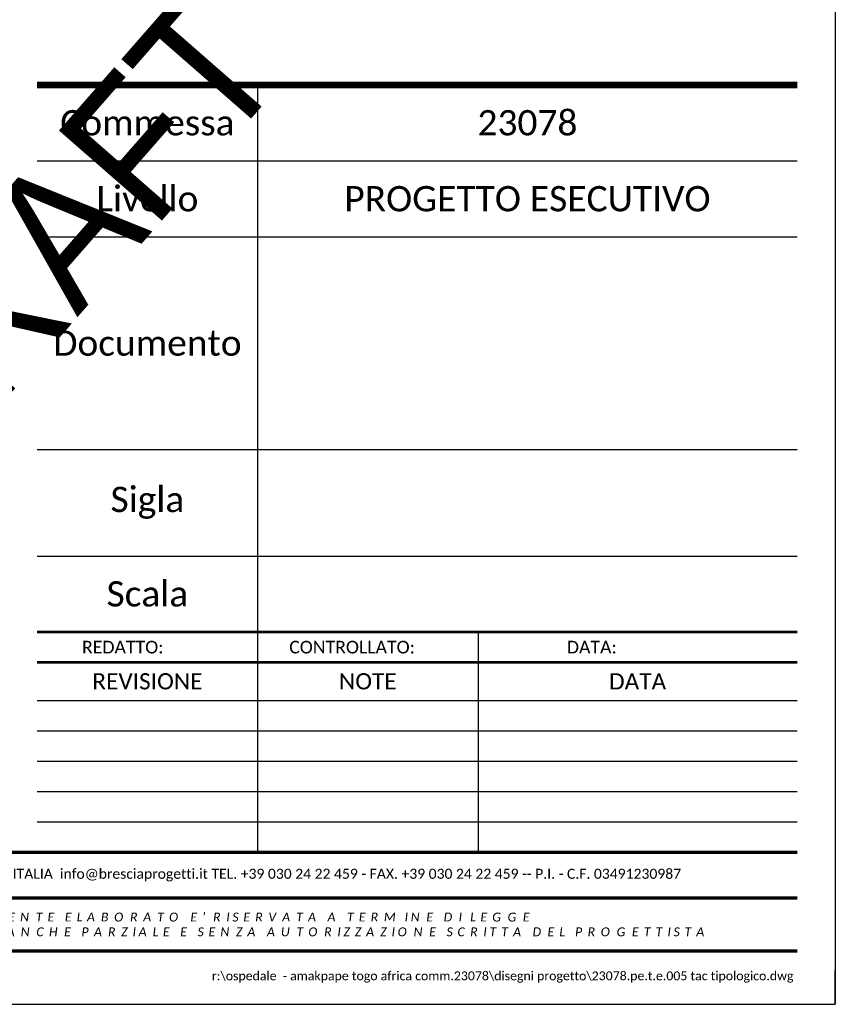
# Model space of a CAD drawing. Header units: millimetres. Extents: x 11478 to 11683, y -28227 to -27935.
# Tile 6 of 7: x 11564 to 11683, y -28227 to -28083. Entities that reach past the tile are written whole.
import ezdxf

# ---------------------------------------------------------------- set-up
doc = ezdxf.new("R2010")
doc.units = ezdxf.units.MM
doc.layers.add('P', color=7, linetype='Continuous')
doc.styles.add('Calibri', font='calibriz.ttf')
doc.styles.add('RILI', font='swissko.ttf', dxfattribs={"width": 0.9})

msp = doc.modelspace()

# ---------------------------------------------------------------- linework, layer by layer
for p in [(11682.75, -27935.37), (11482.75, -28227.37)]:
    msp.add_line(p, (11682.75, -28227.37))
at = {"color": 8}
for p, q in [((11598.31, -28092.93), (11598.31, -28205.15)), ((11566.08, -28104.04), (11677.2, -28104.04)), ((11566.08, -28115.15), (11677.2, -28115.15)), ((11566.08, -28146.26), (11677.2, -28146.26)), ((11566.08, -28161.82), (11677.2, -28161.82)), ((11630.53, -28172.93), (11630.53, -28205.15)), ((11566.08, -28182.93), (11677.2, -28182.93)), ((11566.08, -28187.37), (11677.2, -28187.37)), ((11566.08, -28191.82), (11677.2, -28191.82)), ((11566.08, -28196.26), (11677.2, -28196.26)), ((11566.08, -28200.7), (11677.2, -28200.7))]:
    msp.add_line(p, q, dxfattribs=at)
at = {"color": 151}
for points, const_width in [([(11566.08, -28092.93), (11677.2, -28092.93)], 1), ([(11566.08, -28172.93), (11677.2, -28172.93)], 0.4), ([(11566.08, -28177.37), (11677.2, -28177.37)], 0.4), ([(11488.31, -28205.15), (11677.2, -28205.15)], 0.5), ([(11488.31, -28211.82), (11677.2, -28211.82)], 0.5), ([(11677.2, -28219.59), (11488.31, -28219.59)], 0.5)]:
    msp.add_lwpolyline(points, dxfattribs=dict(at, const_width=const_width))
at = {"layer": 'P', "linetype": 'Continuous'}
for p, q in [((11682.75, -28227.37), (11682.75, -28222.37)), ((11682.75, -28227.37), (11682.75, -28222.37)), ((11677.75, -28227.37), (11682.75, -28227.37)), ((11677.75, -28227.37), (11682.75, -28227.37))]:
    msp.add_line(p, q, dxfattribs=at)

# ---------------------------------------------------------------- texts
at = {"color": 1, "attachment_point": 5, "style": 'Calibri'}
for s, insert, char_height, width in [('{\\C7;Commessa}', (11582.2, -28098.48), 3.7, 32.2222), ('{\\C7;23078}', (11637.75, -28098.48), 3.7, 78.8889), ('{\\C7;Livello}', (11582.2, -28109.59), 3.7, 32.2222), ('{\\C7;PROGETTO ESECUTIVO}', (11637.75, -28109.59), 3.7, 78.8889), ('{\\C7;Documento}', (11582.2, -28130.7), 3.7, 32.2222), ('{\\C7;Sigla}', (11582.2, -28154.04), 3.7, 32.2222), ('{\\C7;Scala}', (11582.2, -28167.37), 3.7, 32.2222), ('{\\C7;REDATTO:}', (11578.6, -28175.15), 1.85, 32.2222), ('{\\C7;CONTROLLATO:}', (11612.12, -28175.15), 1.85, 32.2222), ('{\\C7;DATA:}', (11647.16, -28175.15), 1.85, 46.6667), ('{\\C7;REVISIONE}', (11582.2, -28180.15), 2.37, 32.2222), ('{\\C7;NOTE}', (11614.42, -28180.15), 2.37, 32.2222), ('{\\C7;DATA}', (11653.86, -28180.15), 2.37, 46.6667)]:
    msp.add_mtext(s, dxfattribs=dict(at, insert=insert, char_height=char_height, width=width))
at = {"attachment_point": 5, "style": 'Calibri'}
for s, insert, char_height, width in [('\\pl-0.99;{\\H0.66667x;\\C152;\\c12611584;BRESCIA PROGETTI S.R.L. -\\C251;\\c5855577; \\C152;\\c12611584;VIA\\C251;\\c5855577; CORSICA 182 - 25125 BRESCIA - ITALIA  info\\C152;\\c12611584;@\\C251;\\c5855577;bresciaprogetti.it \\C152;\\c12611584;TEL. \\C251;\\c5855577;+39 030 24 22\\~459 - \\C152;\\c12611584;FAX. \\C251;\\c5855577;+39 030 24 22\\~459 -- \\C152;\\c12611584;P.I. - C.F.\\C251;\\c5855577; 03491230987\\H1.45192x; }', (11582.75, -28208.48), 2.2, 188.8889), ("{\\fCalibri|b0|i1|c0|p34;\\T1.75;LA PROPRIETA' DEL PRESENTE ELABORATO E' RISERVATA A TERMINE DI LEGGE\\PE' PER TANTO VIETATA LA RIPRODUZIONE ANCHE PARZIALE E SENZA AUTORIZZAZIONE SCRITTA DEL PROGETTISTA}", (11582.6, -28215.7), 1.3, 188.5893)]:
    msp.add_mtext(s, dxfattribs=dict(at, insert=insert, char_height=char_height, width=width))
at = {"insert": (11676.64, -28222.56), "char_height": 1.29661, "attachment_point": 3, "style": 'Calibri'}
msp.add_mtext('r:\\\\ospedale  - amakpape togo africa comm.23078\\\\disegni progetto\\\\23078.pe.t.e.005 tac tipologico.dwg', dxfattribs=at)
at = {"layer": 'P', "color": 252, "style": 'RILI', "width": 0.9}
msp.add_text('DRAFT', height=20, rotation=48.84, dxfattribs=at).set_placement((11548.03, -28154.28))

doc.saveas('drawing.dxf')
